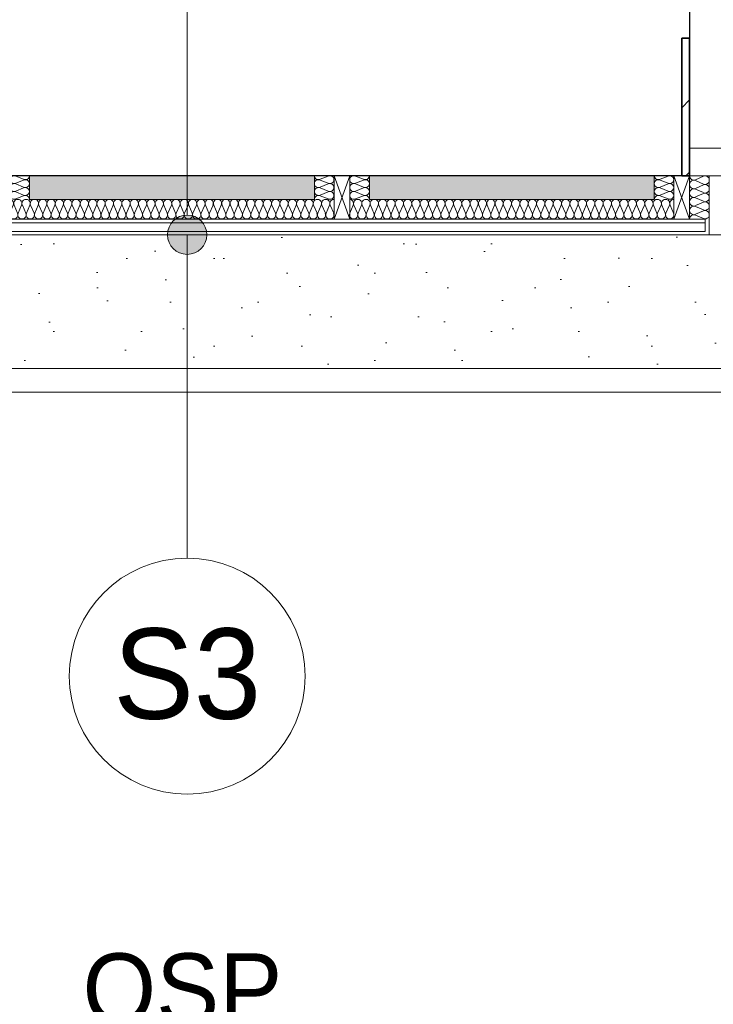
# Model space of a CAD drawing. Extents: x -547885 to -186295, y -25370 to 156194.
# Tile 170 of 256: x -479383 to -477618, y 30750 to 33255. Entities that reach past the tile are written whole.
import ezdxf

# ---------------------------------------------------------------- set-up
doc = ezdxf.new("R2010")
doc.units = 0
doc.header["$MEASUREMENT"] = 0
for name, color, linetype in [('Arch ocieplenie', 7, 'Continuous'), ('Arch opisy', 7, 'Continuous'), ('Arch zmurowania', 7, 'Continuous'), ('INWENT WYMIARY', 7, 'Continuous')]:
    doc.layers.add(name, color=color, linetype=linetype)
for name, color, linetype, lineweight in [('Arch ocieplenie_Nr_Pióra__21', 7, 'Continuous', 9), ('Arch ocieplenie_Nr_Pióra__95', 6, 'Continuous', 13), ('Arch opisy_Nr_Pióra__1', 7, 'Continuous', 25), ('Arch opisy_Nr_Pióra__21', 7, 'Continuous', 9), ('Arch teren_Nr_Pióra__5', 7, 'Continuous', 13), ('Arch zmurowania_Nr_Pióra__21', 7, 'Continuous', 9), ('Arch zmurowania_Nr_Pióra__27', 7, 'Continuous', 35), ('INWENT WYMIARY_Nr_Pióra__21', 7, 'Continuous', 9), ('INWENT. OKNA_Nr_Pióra__5', 7, 'Continuous', 13), ('INWENT.ŚCIANY_Nr_Pióra__1', 7, 'Continuous', 25), ('INWENT.ŚCIANY_Nr_Pióra__21', 7, 'Continuous', 9)]:
    doc.layers.add(name, color=color, linetype=linetype, lineweight=lineweight)
for name, color, linetype, lineweight, true_color in [('Arch ocieplenie_Nr_Pióra__44', 7, 'Continuous', 9, 0x029e21), ('Arch okna_Nr_Pióra__82', 7, 'Continuous', 20, 0xaaaaaa), ('Arch wykończenie_Nr_Pióra__9', 7, 'Continuous', 9, 0x3dad99)]:
    doc.layers.add(name, color=color, linetype=linetype, lineweight=lineweight, true_color=true_color)
doc.styles.add('GENERATED_STYLE_2', font='txt')
doc.styles.add('GENERATED_STYLE_7', font='txt')
doc.dimstyles.new('GENERATED_STYLE__6', dxfattribs={"dimtxt": 160.000002, "dimasz": 114, "dimexe": 0.18, "dimexo": 0, "dimgap": 0.09, "dimtad": 1, "dimdec": 0, "dimlfac": 0.1, "dimzin": 0, "dimdsep": 46, "dimtxsty": 'GENERATED_STYLE_2', "dimblk": 'ARROWHEAD_2', "dimblk1": 'ARROWHEAD_2', "dimblk2": 'ARROWHEAD_2', "dimcen": 0.09, "dimclrd": 7, "dimclre": 7, "dimclrt": 7, "dimazin": 0, "dimtfac": 1, "dimtdec": 4, "dimtmove": 2, "dimatfit": 3, "dimfxl": 0, "dimtolj": 1, "dimtzin": 0, "dimarcsym": 0})
doc.dimstyles.new('GENERATED_STYLE__7', dxfattribs={"dimtxt": 160.000002, "dimasz": 114, "dimexe": 0.18, "dimexo": 0, "dimgap": 0.09, "dimtad": 1, "dimdec": 0, "dimlfac": 0.1, "dimzin": 0, "dimdsep": 46, "dimtxsty": 'GENERATED_STYLE_2', "dimblk": 'ARROWHEAD_2', "dimblk1": 'ARROWHEAD_2', "dimblk2": 'ARROWHEAD_2', "dimcen": 0.09, "dimclrd": 7, "dimclre": 7, "dimclrt": 7, "dimazin": 0, "dimtfac": 1, "dimtdec": 4, "dimtmove": 0, "dimatfit": 3, "dimfxl": 0, "dimtolj": 1, "dimtzin": 0, "dimarcsym": 0})

# ---------------------------------------------------------------- blocks, each defined once
blk = doc.blocks.new('Izolacja cieplna 14_27', base_point=(-478544.2, 32797.6))
at = {"layer": 'Arch ocieplenie_Nr_Pióra__44', "linetype": 'Continuous'}
for p, q in [((-478543.3, 32762.5), (-478534.5, 32782.7)), ((-478532.7, 32782.7), (-478523.9, 32762.5)), ((-478522.1, 32762.5), (-478513.3, 32782.7)), ((-478511.5, 32782.7), (-478502.7, 32762.5)), ((-478501, 32762.5), (-478492.2, 32782.7)), ((-478490.4, 32782.7), (-478481.6, 32762.5)), ((-478479.8, 32762.5), (-478471, 32782.7)), ((-478469.2, 32782.7), (-478460.4, 32762.5)), ((-478458.6, 32762.5), (-478449.8, 32782.7)), ((-478448, 32782.7), (-478439.2, 32762.5)), ((-478437.4, 32762.5), (-478428.6, 32782.7)), ((-478426.8, 32782.7), (-478418, 32762.5)), ((-478416.3, 32762.5), (-478407.4, 32782.7)), ((-478405.7, 32782.7), (-478396.9, 32762.5)), ((-478395.1, 32762.5), (-478386.3, 32782.7)), ((-478384.5, 32782.7), (-478375.7, 32762.5)), ((-478373.9, 32762.5), (-478365.1, 32782.7)), ((-478363.3, 32782.7), (-478354.5, 32762.5)), ((-478352.7, 32762.5), (-478343.9, 32782.7)), ((-478342.1, 32782.7), (-478333.3, 32762.5)), ((-478331.5, 32762.5), (-478322.7, 32782.7)), ((-478321, 32782.7), (-478312.2, 32762.5)), ((-478310.4, 32762.5), (-478301.6, 32782.7)), ((-478299.8, 32782.7), (-478291, 32762.5)), ((-478289.2, 32762.5), (-478280.4, 32782.7)), ((-478278.6, 32782.7), (-478269.8, 32762.5)), ((-478268, 32762.5), (-478259.2, 32782.7)), ((-478257.4, 32782.7), (-478248.6, 32762.5)), ((-478246.8, 32762.5), (-478238, 32782.7)), ((-478236.3, 32782.7), (-478227.4, 32762.5)), ((-478225.7, 32762.5), (-478216.9, 32782.7)), ((-478215.1, 32782.7), (-478206.3, 32762.5)), ((-478204.5, 32762.5), (-478195.7, 32782.7)), ((-478193.9, 32782.7), (-478185.1, 32762.5)), ((-478183.3, 32762.5), (-478174.5, 32782.7)), ((-478172.7, 32782.7), (-478163.9, 32762.5)), ((-478162.1, 32762.5), (-478153.3, 32782.7)), ((-478151.6, 32782.7), (-478142.7, 32762.5)), ((-478141, 32762.5), (-478132.2, 32782.7)), ((-478130.4, 32782.7), (-478121.6, 32762.5)), ((-478119.8, 32762.5), (-478111, 32782.7)), ((-478109.2, 32782.7), (-478100.4, 32762.5)), ((-478098.6, 32762.5), (-478089.8, 32782.7)), ((-478088, 32782.7), (-478079.2, 32762.5)), ((-478077.4, 32762.5), (-478068.6, 32782.7)), ((-478066.8, 32782.7), (-478058, 32762.5)), ((-478056.3, 32762.5), (-478047.4, 32782.7)), ((-478045.7, 32782.7), (-478036.9, 32762.5)), ((-478035.1, 32762.5), (-478026.3, 32782.7)), ((-478024.5, 32782.7), (-478015.7, 32762.5)), ((-478013.9, 32762.5), (-478005.1, 32782.7)), ((-478003.3, 32782.7), (-477994.5, 32762.5)), ((-477992.7, 32762.5), (-477983.9, 32782.7)), ((-477982.1, 32782.7), (-477973.3, 32762.5)), ((-477971.6, 32762.5), (-477962.7, 32782.7)), ((-477961, 32782.7), (-477952.2, 32762.5)), ((-477950.4, 32762.5), (-477941.6, 32782.7)), ((-477939.8, 32782.7), (-477931, 32762.5)), ((-477929.2, 32762.5), (-477920.4, 32782.7)), ((-477918.6, 32782.7), (-477909.8, 32762.5)), ((-477908, 32762.5), (-477899.2, 32782.7)), ((-477897.4, 32782.7), (-477888.6, 32762.5)), ((-477886.8, 32762.5), (-477878, 32782.7)), ((-477876.3, 32782.7), (-477867.4, 32762.5)), ((-477865.7, 32762.5), (-477856.9, 32782.7)), ((-477855.1, 32782.7), (-477846.3, 32762.5)), ((-477844.5, 32762.5), (-477835.7, 32782.7)), ((-477833.9, 32782.7), (-477825.1, 32762.5)), ((-477823.3, 32762.5), (-477814.5, 32782.7)), ((-477812.7, 32782.7), (-477803.9, 32762.5)), ((-477802.1, 32762.5), (-477793.3, 32782.7)), ((-477791.6, 32782.7), (-477782.7, 32762.5)), ((-477781, 32762.5), (-477772.2, 32782.7)), ((-477770.4, 32782.7), (-477761.6, 32762.5)), ((-477759.8, 32762.5), (-477751, 32782.7)), ((-477749.2, 32782.7), (-477740.4, 32762.5)), ((-477738.6, 32762.5), (-477729.8, 32782.7)), ((-477728, 32782.7), (-477719.2, 32762.5))]:
    blk.add_line(p, q, dxfattribs=at)
for centre, start_param, end_param in [((-478544.2, 32787), 4.299596, 6.283185), ((-478523, 32787), 4.299595, 8.266774), ((-478501.9, 32787), 4.299595, 8.266774), ((-478480.7, 32787), 4.299595, 8.266774), ((-478459.5, 32787), 4.299595, 8.266774), ((-478438.3, 32787), 4.299595, 8.266774), ((-478417.1, 32787), 4.299595, 8.266774), ((-478396, 32787), 4.299595, 8.266774), ((-478374.8, 32787), 4.299595, 8.266774), ((-478353.6, 32787), 4.299595, 8.266774), ((-478332.4, 32787), 4.299595, 8.266774), ((-478311.3, 32787), 4.299595, 8.266774), ((-478290.1, 32787), 4.299595, 8.266774), ((-478268.9, 32787), 4.299595, 8.266774), ((-478247.7, 32787), 4.299595, 8.266774), ((-478226.6, 32787), 4.299595, 8.266774), ((-478205.4, 32787), 4.299595, 8.266774), ((-478184.2, 32787), 4.299595, 8.266774), ((-478163, 32787), 4.299595, 8.266774), ((-478141.9, 32787), 4.299595, 8.266774), ((-478120.7, 32787), 4.299595, 8.266774), ((-478099.5, 32787), 4.299595, 8.266774), ((-478078.3, 32787), 4.299595, 8.266774), ((-478057.1, 32787), 4.299595, 8.266774), ((-478036, 32787), 4.299595, 8.266774), ((-478014.8, 32787), 4.299595, 8.266774), ((-477993.6, 32787), 4.299595, 8.266774), ((-477972.4, 32787), 4.299595, 8.266774), ((-477951.3, 32787), 4.299595, 8.266774), ((-477930.1, 32787), 4.299595, 8.266774), ((-477908.9, 32787), 4.299595, 8.266774), ((-477887.7, 32787), 4.299595, 8.266774), ((-477866.6, 32787), 4.299595, 8.266774), ((-477845.4, 32787), 4.299595, 8.266774), ((-477824.2, 32787), 4.299595, 8.266774), ((-477803, 32787), 4.299595, 8.266774), ((-477781.9, 32787), 4.299595, 8.266774), ((-477760.7, 32787), 4.299595, 8.266774), ((-477739.5, 32787), 4.299595, 8.266774), ((-477718.3, 32787), 6.283185, 8.266774), ((-478533.6, 32758.3), 1.158003, 5.125183), ((-478512.4, 32758.3), 1.158003, 5.125183), ((-478491.3, 32758.3), 1.158003, 5.125183), ((-478470.1, 32758.3), 1.158003, 5.125183), ((-478448.9, 32758.3), 1.158003, 5.125183), ((-478427.7, 32758.3), 1.158003, 5.125183), ((-478406.6, 32758.3), 1.158003, 5.125183), ((-478385.4, 32758.3), 1.158003, 5.125183), ((-478364.2, 32758.3), 1.158003, 5.125183), ((-478343, 32758.3), 1.158003, 5.125183), ((-478321.9, 32758.3), 1.158003, 5.125183), ((-478300.7, 32758.3), 1.158003, 5.125183), ((-478279.5, 32758.3), 1.158003, 5.125183), ((-478258.3, 32758.3), 1.158003, 5.125183), ((-478237.1, 32758.3), 1.158003, 5.125183), ((-478216, 32758.3), 1.158003, 5.125183), ((-478194.8, 32758.3), 1.158003, 5.125183), ((-478173.6, 32758.3), 1.158003, 5.125183), ((-478152.4, 32758.3), 1.158003, 5.125183), ((-478131.3, 32758.3), 1.158003, 5.125183), ((-478110.1, 32758.3), 1.158003, 5.125183), ((-478088.9, 32758.3), 1.158003, 5.125183), ((-478067.7, 32758.3), 1.158003, 5.125183), ((-478046.6, 32758.3), 1.158003, 5.125183), ((-478025.4, 32758.3), 1.158003, 5.125183), ((-478004.2, 32758.3), 1.158003, 5.125183), ((-477983, 32758.3), 1.158003, 5.125183), ((-477961.9, 32758.3), 1.158003, 5.125183), ((-477940.7, 32758.3), 1.158003, 5.125183), ((-477919.5, 32758.3), 1.158003, 5.125183), ((-477898.3, 32758.3), 1.158003, 5.125183), ((-477877.1, 32758.3), 1.158003, 5.125183), ((-477856, 32758.3), 1.158003, 5.125183), ((-477834.8, 32758.3), 1.158003, 5.125183), ((-477813.6, 32758.3), 1.158003, 5.125183), ((-477792.4, 32758.3), 1.158003, 5.125183), ((-477771.3, 32758.3), 1.158003, 5.125183), ((-477750.1, 32758.3), 1.158003, 5.125183), ((-477728.9, 32758.3), 1.158003, 5.125183)]:
    blk.add_ellipse(centre, major_axis=(0, 10.6), ratio=0.995679, start_param=start_param, end_param=end_param, dxfattribs=at)
blk = doc.blocks.new('Izolacja cieplna 14_28', base_point=(-477678.3, 32747.6))
at = {"layer": 'Arch ocieplenie_Nr_Pióra__44', "linetype": 'Continuous'}
for p, q in [((-477663.4, 32847.6), (-477643.2, 32856.7)), ((-477643.2, 32836.6), (-477663.4, 32845.7)), ((-477663.4, 32825.6), (-477643.2, 32834.7)), ((-477643.2, 32814.6), (-477663.4, 32823.7)), ((-477663.4, 32803.6), (-477643.2, 32812.7)), ((-477643.2, 32792.6), (-477663.4, 32801.7)), ((-477663.4, 32781.6), (-477643.2, 32790.7)), ((-477643.2, 32770.6), (-477663.4, 32779.7)), ((-477663.4, 32759.6), (-477643.2, 32768.7)), ((-477643.2, 32748.6), (-477663.4, 32757.7))]:
    blk.add_line(p, q, dxfattribs=at)
for centre, start_param, end_param in [((-477667.7, 32857.6), 1.570796, 3.554385), ((-477639, 32846.6), 2.728799, 6.695979), ((-477667.7, 32835.6), 5.870392, 9.837571), ((-477639, 32824.6), 2.728799, 6.695979), ((-477667.7, 32813.6), 5.870392, 9.837571), ((-477639, 32802.6), 2.728799, 6.695979), ((-477667.7, 32791.6), 5.870392, 9.837571), ((-477667.7, 32769.6), 5.870392, 9.837571), ((-477639, 32780.6), 2.728799, 6.695979), ((-477667.7, 32747.6), 5.870392, 7.853982), ((-477639, 32758.6), 2.728799, 6.695979)]:
    blk.add_ellipse(centre, major_axis=(0, 11), ratio=0.966714, start_param=start_param, end_param=end_param, dxfattribs=at)
blk = doc.blocks.new('Izolacja cieplna 14_29', base_point=(-477768.3, 32797.6))
at = {"layer": 'Arch ocieplenie_Nr_Pióra__44', "linetype": 'Continuous'}
for p, q in [((-477753.4, 32848.5), (-477733.2, 32856.8)), ((-477733.2, 32838.5), (-477753.4, 32846.8)), ((-477753.4, 32828.5), (-477733.2, 32836.8)), ((-477733.2, 32818.5), (-477753.4, 32826.8)), ((-477753.4, 32808.5), (-477733.2, 32816.8)), ((-477733.2, 32798.5), (-477753.4, 32806.8))]:
    blk.add_line(p, q, dxfattribs=at)
for centre, start_param, end_param in [((-477757.7, 32857.6), 6.283185, 8.266774), ((-477729, 32847.6), 1.158003, 5.125183), ((-477757.7, 32837.6), 4.299595, 8.266774), ((-477729, 32827.6), 1.158003, 5.125183), ((-477757.7, 32817.6), 4.299595, 8.266774), ((-477757.7, 32797.6), 4.299596, 6.283185), ((-477729, 32807.6), 1.158003, 5.125183)]:
    blk.add_ellipse(centre, major_axis=(-10.6, 0), ratio=0.940381, start_param=start_param, end_param=end_param, dxfattribs=at)
blk = doc.blocks.new('Izolacja cieplna 14_30', base_point=(-479358.3, 32797.6))
at = {"layer": 'Arch ocieplenie_Nr_Pióra__44', "linetype": 'Continuous'}
for p, q in [((-479373.2, 32848.5), (-479393.4, 32856.8)), ((-479393.4, 32838.5), (-479373.2, 32846.8)), ((-479373.2, 32828.5), (-479393.4, 32836.8)), ((-479393.4, 32818.5), (-479373.2, 32826.8)), ((-479373.2, 32808.5), (-479393.4, 32816.8)), ((-479393.4, 32798.5), (-479373.2, 32806.8))]:
    blk.add_line(p, q, dxfattribs=at)
for centre, start_param, end_param in [((-479397.7, 32847.6), 4.299595, 8.266775), ((-479369, 32857.6), 1.158004, 3.141593), ((-479397.7, 32827.6), 4.299595, 8.266775), ((-479369, 32837.6), 1.158004, 5.125183), ((-479397.7, 32807.6), 4.299595, 8.266775), ((-479369, 32817.6), 1.158004, 5.125183), ((-479369, 32797.6), 3.141593, 5.125182)]:
    blk.add_ellipse(centre, major_axis=(-10.6, 0), ratio=0.940381, start_param=start_param, end_param=end_param, dxfattribs=at)
blk = doc.blocks.new('Izolacja cieplna 14_203', base_point=(-478633.3, 32797.6))
at = {"layer": 'Arch ocieplenie_Nr_Pióra__44', "linetype": 'Continuous'}
for p, q in [((-478618.4, 32848.5), (-478598.2, 32856.8)), ((-478598.2, 32838.5), (-478618.4, 32846.8)), ((-478618.4, 32828.5), (-478598.2, 32836.8)), ((-478598.2, 32818.5), (-478618.4, 32826.8)), ((-478618.4, 32808.5), (-478598.2, 32816.8)), ((-478598.2, 32798.5), (-478618.4, 32806.8))]:
    blk.add_line(p, q, dxfattribs=at)
for centre, start_param, end_param in [((-478622.7, 32857.6), 6.283185, 8.266774), ((-478594, 32847.6), 1.158003, 5.125183), ((-478622.7, 32837.6), 4.299595, 8.266774), ((-478594, 32827.6), 1.158003, 5.125183), ((-478622.7, 32817.6), 4.299595, 8.266774), ((-478622.7, 32797.6), 4.299596, 6.283185), ((-478594, 32807.6), 1.158003, 5.125183)]:
    blk.add_ellipse(centre, major_axis=(-10.6, 0), ratio=0.940381, start_param=start_param, end_param=end_param, dxfattribs=at)
blk = doc.blocks.new('Izolacja cieplna 14_204', base_point=(-478493.3, 32797.6))
at = {"layer": 'Arch ocieplenie_Nr_Pióra__44', "linetype": 'Continuous'}
for p, q in [((-478508.2, 32848.5), (-478528.4, 32856.8)), ((-478528.4, 32838.5), (-478508.2, 32846.8)), ((-478508.2, 32828.5), (-478528.4, 32836.8)), ((-478528.4, 32818.5), (-478508.2, 32826.8)), ((-478508.2, 32808.5), (-478528.4, 32816.8)), ((-478528.4, 32798.5), (-478508.2, 32806.8))]:
    blk.add_line(p, q, dxfattribs=at)
for centre, start_param, end_param in [((-478532.7, 32847.6), 4.299595, 8.266775), ((-478504, 32857.6), 1.158004, 3.141593), ((-478532.7, 32827.6), 4.299595, 8.266775), ((-478504, 32837.6), 1.158004, 5.125183), ((-478532.7, 32807.6), 4.299595, 8.266775), ((-478504, 32817.6), 1.158004, 5.125183), ((-478504, 32797.6), 3.141593, 5.125182)]:
    blk.add_ellipse(centre, major_axis=(-10.6, 0), ratio=0.940381, start_param=start_param, end_param=end_param, dxfattribs=at)
blk = doc.blocks.new('Izolacja cieplna 14_205', base_point=(-479409.2, 32797.6))
at = {"layer": 'Arch ocieplenie_Nr_Pióra__44', "linetype": 'Continuous'}
for p, q in [((-479408.3, 32762.5), (-479399.5, 32782.7)), ((-479397.7, 32782.7), (-479388.9, 32762.5)), ((-479387.1, 32762.5), (-479378.3, 32782.7)), ((-479376.5, 32782.7), (-479367.7, 32762.5)), ((-479366, 32762.5), (-479357.2, 32782.7)), ((-479355.4, 32782.7), (-479346.6, 32762.5)), ((-479344.8, 32762.5), (-479336, 32782.7)), ((-479334.2, 32782.7), (-479325.4, 32762.5)), ((-479323.6, 32762.5), (-479314.8, 32782.7)), ((-479313, 32782.7), (-479304.2, 32762.5)), ((-479302.4, 32762.5), (-479293.6, 32782.7)), ((-479291.8, 32782.7), (-479283, 32762.5)), ((-479281.3, 32762.5), (-479272.4, 32782.7)), ((-479270.7, 32782.7), (-479261.9, 32762.5)), ((-479260.1, 32762.5), (-479251.3, 32782.7)), ((-479249.5, 32782.7), (-479240.7, 32762.5)), ((-479238.9, 32762.5), (-479230.1, 32782.7)), ((-479228.3, 32782.7), (-479219.5, 32762.5)), ((-479217.7, 32762.5), (-479208.9, 32782.7)), ((-479207.1, 32782.7), (-479198.3, 32762.5)), ((-479196.6, 32762.5), (-479187.7, 32782.7)), ((-479186, 32782.7), (-479177.2, 32762.5)), ((-479175.4, 32762.5), (-479166.6, 32782.7)), ((-479164.8, 32782.7), (-479156, 32762.5)), ((-479154.2, 32762.5), (-479145.4, 32782.7)), ((-479143.6, 32782.7), (-479134.8, 32762.5)), ((-479133, 32762.5), (-479124.2, 32782.7)), ((-479122.4, 32782.7), (-479113.6, 32762.5)), ((-479111.8, 32762.5), (-479103, 32782.7)), ((-479101.3, 32782.7), (-479092.4, 32762.5)), ((-479090.7, 32762.5), (-479081.9, 32782.7)), ((-479080.1, 32782.7), (-479071.3, 32762.5)), ((-479069.5, 32762.5), (-479060.7, 32782.7)), ((-479058.9, 32782.7), (-479050.1, 32762.5)), ((-479048.3, 32762.5), (-479039.5, 32782.7)), ((-479037.7, 32782.7), (-479028.9, 32762.5)), ((-479027.1, 32762.5), (-479018.3, 32782.7)), ((-479016.6, 32782.7), (-479007.7, 32762.5)), ((-479006, 32762.5), (-478997.2, 32782.7)), ((-478995.4, 32782.7), (-478986.6, 32762.5)), ((-478984.8, 32762.5), (-478976, 32782.7)), ((-478974.2, 32782.7), (-478965.4, 32762.5)), ((-478963.6, 32762.5), (-478954.8, 32782.7)), ((-478953, 32782.7), (-478944.2, 32762.5)), ((-478942.4, 32762.5), (-478933.6, 32782.7)), ((-478931.8, 32782.7), (-478923, 32762.5)), ((-478921.3, 32762.5), (-478912.4, 32782.7)), ((-478910.7, 32782.7), (-478901.9, 32762.5)), ((-478900.1, 32762.5), (-478891.3, 32782.7)), ((-478889.5, 32782.7), (-478880.7, 32762.5)), ((-478878.9, 32762.5), (-478870.1, 32782.7)), ((-478868.3, 32782.7), (-478859.5, 32762.5)), ((-478857.7, 32762.5), (-478848.9, 32782.7)), ((-478847.1, 32782.7), (-478838.3, 32762.5)), ((-478836.6, 32762.5), (-478827.7, 32782.7)), ((-478826, 32782.7), (-478817.2, 32762.5)), ((-478815.4, 32762.5), (-478806.6, 32782.7)), ((-478804.8, 32782.7), (-478796, 32762.5)), ((-478794.2, 32762.5), (-478785.4, 32782.7)), ((-478783.6, 32782.7), (-478774.8, 32762.5)), ((-478773, 32762.5), (-478764.2, 32782.7)), ((-478762.4, 32782.7), (-478753.6, 32762.5)), ((-478751.8, 32762.5), (-478743, 32782.7)), ((-478741.3, 32782.7), (-478732.4, 32762.5)), ((-478730.7, 32762.5), (-478721.9, 32782.7)), ((-478720.1, 32782.7), (-478711.3, 32762.5)), ((-478709.5, 32762.5), (-478700.7, 32782.7)), ((-478698.9, 32782.7), (-478690.1, 32762.5)), ((-478688.3, 32762.5), (-478679.5, 32782.7)), ((-478677.7, 32782.7), (-478668.9, 32762.5)), ((-478667.1, 32762.5), (-478658.3, 32782.7)), ((-478656.6, 32782.7), (-478647.7, 32762.5)), ((-478646, 32762.5), (-478637.2, 32782.7)), ((-478635.4, 32782.7), (-478626.6, 32762.5)), ((-478624.8, 32762.5), (-478616, 32782.7)), ((-478614.2, 32782.7), (-478605.4, 32762.5)), ((-478603.6, 32762.5), (-478594.8, 32782.7)), ((-478593, 32782.7), (-478584.2, 32762.5))]:
    blk.add_line(p, q, dxfattribs=at)
for centre, start_param, end_param in [((-479409.2, 32787), 4.299596, 6.283185), ((-479388, 32787), 4.299595, 8.266774), ((-479366.9, 32787), 4.299595, 8.266774), ((-479345.7, 32787), 4.299595, 8.266774), ((-479324.5, 32787), 4.299595, 8.266774), ((-479303.3, 32787), 4.299595, 8.266774), ((-479282.1, 32787), 4.299595, 8.266774), ((-479261, 32787), 4.299595, 8.266774), ((-479239.8, 32787), 4.299595, 8.266774), ((-479218.6, 32787), 4.299595, 8.266774), ((-479197.4, 32787), 4.299595, 8.266774), ((-479176.3, 32787), 4.299595, 8.266774), ((-479155.1, 32787), 4.299595, 8.266774), ((-479133.9, 32787), 4.299595, 8.266774), ((-479112.7, 32787), 4.299595, 8.266774), ((-479091.6, 32787), 4.299595, 8.266774), ((-479070.4, 32787), 4.299595, 8.266774), ((-479049.2, 32787), 4.299595, 8.266774), ((-479028, 32787), 4.299595, 8.266774), ((-479006.9, 32787), 4.299595, 8.266774), ((-478985.7, 32787), 4.299595, 8.266774), ((-478964.5, 32787), 4.299595, 8.266774), ((-478943.3, 32787), 4.299595, 8.266774), ((-478922.1, 32787), 4.299595, 8.266774), ((-478901, 32787), 4.299595, 8.266774), ((-478879.8, 32787), 4.299595, 8.266774), ((-478858.6, 32787), 4.299595, 8.266774), ((-478837.4, 32787), 4.299595, 8.266774), ((-478816.3, 32787), 4.299595, 8.266774), ((-478795.1, 32787), 4.299595, 8.266774), ((-478773.9, 32787), 4.299595, 8.266774), ((-478752.7, 32787), 4.299595, 8.266774), ((-478731.6, 32787), 4.299595, 8.266774), ((-478710.4, 32787), 4.299595, 8.266774), ((-478689.2, 32787), 4.299595, 8.266774), ((-478668, 32787), 4.299595, 8.266774), ((-478646.9, 32787), 4.299595, 8.266774), ((-478625.7, 32787), 4.299595, 8.266774), ((-478604.5, 32787), 4.299595, 8.266774), ((-478583.3, 32787), 6.283185, 8.266774), ((-479398.6, 32758.3), 1.158003, 5.125183), ((-479377.4, 32758.3), 1.158003, 5.125183), ((-479356.3, 32758.3), 1.158003, 5.125183), ((-479335.1, 32758.3), 1.158003, 5.125183), ((-479313.9, 32758.3), 1.158003, 5.125183), ((-479292.7, 32758.3), 1.158003, 5.125183), ((-479271.6, 32758.3), 1.158003, 5.125183), ((-479250.4, 32758.3), 1.158003, 5.125183), ((-479229.2, 32758.3), 1.158003, 5.125183), ((-479208, 32758.3), 1.158003, 5.125183), ((-479186.9, 32758.3), 1.158003, 5.125183), ((-479165.7, 32758.3), 1.158003, 5.125183), ((-479144.5, 32758.3), 1.158003, 5.125183), ((-479123.3, 32758.3), 1.158003, 5.125183), ((-479102.1, 32758.3), 1.158003, 5.125183), ((-479081, 32758.3), 1.158003, 5.125183), ((-479059.8, 32758.3), 1.158003, 5.125183), ((-479038.6, 32758.3), 1.158003, 5.125183), ((-479017.4, 32758.3), 1.158003, 5.125183), ((-478996.3, 32758.3), 1.158003, 5.125183), ((-478975.1, 32758.3), 1.158003, 5.125183), ((-478953.9, 32758.3), 1.158003, 5.125183), ((-478932.7, 32758.3), 1.158003, 5.125183), ((-478911.6, 32758.3), 1.158003, 5.125183), ((-478890.4, 32758.3), 1.158003, 5.125183), ((-478869.2, 32758.3), 1.158003, 5.125183), ((-478848, 32758.3), 1.158003, 5.125183), ((-478826.9, 32758.3), 1.158003, 5.125183), ((-478805.7, 32758.3), 1.158003, 5.125183), ((-478784.5, 32758.3), 1.158003, 5.125183), ((-478763.3, 32758.3), 1.158003, 5.125183), ((-478742.1, 32758.3), 1.158003, 5.125183), ((-478721, 32758.3), 1.158003, 5.125183), ((-478699.8, 32758.3), 1.158003, 5.125183), ((-478678.6, 32758.3), 1.158003, 5.125183), ((-478657.4, 32758.3), 1.158003, 5.125183), ((-478636.3, 32758.3), 1.158003, 5.125183), ((-478615.1, 32758.3), 1.158003, 5.125183), ((-478593.9, 32758.3), 1.158003, 5.125183)]:
    blk.add_ellipse(centre, major_axis=(0, 10.6), ratio=0.995679, start_param=start_param, end_param=end_param, dxfattribs=at)
blk = doc.blocks.new('Ściana_5', base_point=(-477698.3, 32857.6))
at = {"layer": 'Arch zmurowania_Nr_Pióra__21', "linetype": 'Continuous'}
h = blk.add_hatch(dxfattribs=at)
h.set_pattern_fill('Common_Brick', color=256, style=0, pattern_type=2)
h.set_pattern_definition([(45, (0, 0), (-91.923878, 91.923878), [])])
h.paths.add_polyline_path([(-477698.3, 32857.6), (-477678.3, 32857.6), (-477678.3, 33207.6), (-477698.3, 33207.6)], flags=0)
at = {"layer": 'Arch zmurowania_Nr_Pióra__27', "linetype": 'Continuous'}
for p, q in [((-477678.3, 33207.6), (-477698.3, 33207.6)), ((-477698.3, 33207.6), (-477698.3, 32857.6)), ((-477678.3, 32857.6), (-477678.3, 33207.6)), ((-477698.3, 32857.6), (-477678.3, 32857.6))]:
    blk.add_line(p, q, dxfattribs=at)
blk = doc.blocks.new('*D654')
at = {"layer": 'INWENT WYMIARY_Nr_Pióra__21', "linetype": 'Continuous'}
for p, q in [((-471242.1, 45147.6), (-471242.1, 45221)), ((-471317.1, 45190.9), (-471167.1, 45104.3)), ((-471129.6, 45147.6), (-471354.6, 45147.6)), ((-471167.1, 45044.3), (-471317.1, 45130.9)), ((-471242.1, 45087.6), (-471242.1, 45147.6)), ((-471129.6, 45087.6), (-471354.6, 45087.6))]:
    blk.add_line(p, q, dxfattribs=at)
at = {"layer": 'INWENT WYMIARY_Nr_Pióra__21', "char_height": 160, "attachment_point": 7, "rotation": 90, "style": 'GENERATED_STYLE_2'}
for s, insert in [('{6}', (-471274.1, 45248.7)), ('{1\xa0238}', (-471274.1, 38667.2))]:
    blk.add_mtext(s, dxfattribs=dict(at, insert=insert))
blk = doc.blocks.new('ARROWHEAD_2')
at = {"color": 0, "linetype": 'Continuous', "lineweight": 0}
for p, q in [((-0.378, -0.655), (0.378, 0.655)), ((0, 0), (-1, 0))]:
    blk.add_line(p, q, dxfattribs=at)
blk = doc.blocks.new('*D655')
at = {"layer": 'INWENT WYMIARY_Nr_Pióra__21', "linetype": 'Continuous'}
for p, q in [((-471020.1, 45147.6), (-471020.1, 45221)), ((-470945.1, 45104.3), (-471095.1, 45190.9)), ((-470907.6, 45147.6), (-471132.6, 45147.6)), ((-471020.1, 32707.6), (-471020.1, 45147.6)), ((-471095.1, 32750.9), (-470945.1, 32664.3)), ((-470907.6, 32707.6), (-471132.6, 32707.6)), ((-471020.1, 32634.3), (-471020.1, 32707.6))]:
    blk.add_line(p, q, dxfattribs=at)
at = {"layer": 'INWENT WYMIARY_Nr_Pióra__21', "insert": (-471052.1, 38697.2), "char_height": 160, "attachment_point": 7, "rotation": 90, "style": 'GENERATED_STYLE_2'}
blk.add_mtext('{1\xa0244}', dxfattribs=at)
blk = doc.blocks.new('Linia_40', base_point=(-478957, 33457.6))
at = {"layer": 'Arch opisy_Nr_Pióra__21', "linetype": 'Continuous'}
for points in [[(-478907, 33457.6), (-478910.8, 33476.8), (-478921.6, 33493), (-478937.9, 33503.8), (-478957, 33507.6), (-478976.1, 33503.8), (-478992.3, 33493), (-479003.2, 33476.8), (-479007, 33457.6), (-479003.2, 33438.5), (-478992.3, 33422.3), (-478976.1, 33411.4), (-478957, 33407.6), (-478937.9, 33411.4), (-478921.6, 33422.3), (-478910.8, 33438.5)], [(-478907, 32707.6), (-478910.8, 32726.8), (-478921.6, 32743), (-478937.9, 32753.8), (-478957, 32757.6), (-478976.1, 32753.8), (-478992.3, 32743), (-479003.2, 32726.8), (-479007, 32707.6), (-479003.2, 32688.5), (-478992.3, 32672.3), (-478976.1, 32661.4), (-478957, 32657.6), (-478937.9, 32661.4), (-478921.6, 32672.3), (-478910.8, 32688.5)]]:
    blk.add_hatch(color=256, dxfattribs=at).paths.add_polyline_path(points, flags=0)
blk.add_line((-478957, 33407.6), (-478957, 32757.6), dxfattribs=at)
for centre in [(-478957, 33457.6), (-478957, 32707.6)]:
    blk.add_circle(centre, 50, dxfattribs=at)
blk = doc.blocks.new('Linia_41', base_point=(-478957, 32707.6))
at = {"layer": 'Arch opisy_Nr_Pióra__21', "linetype": 'Continuous'}
blk.add_line((-478957, 32707.6), (-478957, 31885), dxfattribs=at)
blk.add_circle((-478957, 31585), 300, dxfattribs=at)

msp = doc.modelspace()

# ---------------------------------------------------------------- hatches: boundary and pattern name
at = {"layer": 'Arch ocieplenie_Nr_Pióra__95', "linetype": 'Continuous', "lineweight": 25}
for points in [[(-478633.3, 32797.6), (-478633.3, 32857.6), (-479358.3, 32857.6), (-479358.3, 32797.6)], [(-478493.3, 32797.6), (-478493.3, 32857.6), (-477768.3, 32857.6), (-477768.3, 32797.6)]]:
    msp.add_hatch(color=214, dxfattribs=at).paths.add_polyline_path(points, flags=0)
at = {"layer": 'Arch okna_Nr_Pióra__82', "linetype": 'Continuous'}
h = msp.add_hatch(dxfattribs=at)
h.set_pattern_fill('Render', color=256, style=0, pattern_type=2)
h.set_pattern_definition([(45, (0, 350), (-111.36932, 111.36932), [0, -105, 0, -157.5]), (110, (350, 350), (148.00159, 53.86817), [0, -77, 0, -133])])
h.paths.add_polyline_path([(-480313.3, 32707.6), (-474143.3, 32707.6), (-474143.3, 32367.6), (-480313.3, 32367.6)], flags=0)

# ---------------------------------------------------------------- linework, layer by layer
at = {"layer": 'Arch ocieplenie_Nr_Pióra__21', "linetype": 'Continuous', "flags": 128}
for points in [[(-478633.3, 32797.6), (-478633.3, 32857.6), (-479358.3, 32857.6), (-479358.3, 32797.6)], [(-478493.3, 32797.6), (-478493.3, 32857.6), (-477768.3, 32857.6), (-477768.3, 32797.6)]]:
    msp.add_lwpolyline(points, close=True, dxfattribs=at)
at = {"layer": 'Arch teren_Nr_Pióra__5', "linetype": 'Continuous'}
for p, q in [((-480313.3, 32367.6), (-474143.3, 32367.6)), ((-480313.3, 32307.6), (-474143.3, 32307.6))]:
    msp.add_line(p, q, dxfattribs=at)
at = {"layer": 'Arch wykończenie_Nr_Pióra__9', "linetype": 'Continuous'}
for p, q in [((-478543.3, 32857.6), (-478583.3, 32747.6)), ((-478583.3, 32857.6), (-478543.3, 32747.6)), ((-478583.3, 32857.6), (-478583.3, 32747.6)), ((-478543.3, 32857.6), (-478583.3, 32857.6)), ((-478543.3, 32747.6), (-478543.3, 32857.6)), ((-477718.3, 32857.6), (-477678.3, 32747.6)), ((-477678.3, 32857.6), (-477718.3, 32747.6)), ((-477718.3, 32857.6), (-477678.3, 32857.6)), ((-477718.3, 32747.6), (-477718.3, 32857.6)), ((-477678.3, 32857.6), (-477678.3, 32747.6)), ((-477628.3, 32707.6), (-477628.3, 32857.6)), ((-477628.3, 32707.6), (-477628.3, 32857.6)), ((-477638.3, 32747.6), (-480378.3, 32747.6)), ((-477638.3, 32737.6), (-480378.3, 32737.6)), ((-478583.3, 32747.6), (-478543.3, 32747.6)), ((-477678.3, 32747.6), (-477718.3, 32747.6)), ((-477638.3, 32715.6), (-477638.3, 32747.6)), ((-477628.3, 32707.6), (-480388.3, 32707.6)), ((-480388.3, 32707.6), (-477628.3, 32707.6)), ((-477638.3, 32715.6), (-480378.3, 32715.6))]:
    msp.add_line(p, q, dxfattribs=at)
at = {"layer": 'INWENT. OKNA_Nr_Pióra__5', "linetype": 'Continuous'}
for p, q in [((-475778.3, 32927.6), (-477678.3, 32927.6)), ((-475778.3, 32857.6), (-477678.3, 32857.6))]:
    msp.add_line(p, q, dxfattribs=at)
at = {"layer": 'INWENT.ŚCIANY_Nr_Pióra__1', "linetype": 'Continuous'}
for p, q in [((-477678.3, 33467.6), (-477678.3, 33207.6)), ((-477698.3, 32857.6), (-477698.3, 33207.6)), ((-477698.3, 33207.6), (-477678.3, 33207.6)), ((-477698.3, 32857.6), (-480313.3, 32857.6))]:
    msp.add_line(p, q, dxfattribs=at)
at = {"layer": 'INWENT.ŚCIANY_Nr_Pióra__21', "linetype": 'Continuous'}
msp.add_line((-477628.3, 32707.6), (-475828.3, 32707.6), dxfattribs=at)

# ---------------------------------------------------------------- block references
at = {"layer": 'Arch ocieplenie', "color": 104, "linetype": 'Continuous', "lineweight": 13, "true_color": 0x029e21}
for name, p in [('Izolacja cieplna 14_30', (-479358.3, 32797.6)), ('Izolacja cieplna 14_203', (-478633.3, 32797.6)), ('Izolacja cieplna 14_204', (-478493.3, 32797.6)), ('Izolacja cieplna 14_29', (-477768.3, 32797.6)), ('Izolacja cieplna 14_28', (-477678.3, 32747.6)), ('Izolacja cieplna 14_205', (-479409.2, 32797.6)), ('Izolacja cieplna 14_27', (-478544.2, 32797.6))]:
    msp.add_blockref(name, p, dxfattribs=at)
at = {"layer": 'Arch opisy', "linetype": 'Continuous'}
for name, p in [('Linia_40', (-478957, 33457.6)), ('Linia_41', (-478957, 32707.6))]:
    msp.add_blockref(name, p, dxfattribs=at)
at = {"layer": 'Arch zmurowania'}
msp.add_blockref('Ściana_5', (-477698.3, 32857.6), dxfattribs=at)

# ---------------------------------------------------------------- texts
at = {"layer": 'Arch opisy_Nr_Pióra__1', "linetype": 'Continuous', "style": 'GENERATED_STYLE_7'}
for s, insert, char_height, attachment_point in [('{S3}', (-478957, 31706.4), 230, 2), ('{OSP}', (-479223.3, 30697.3), 180, 7)]:
    msp.add_mtext(s, dxfattribs=dict(at, insert=insert, char_height=char_height, attachment_point=attachment_point))

# ---------------------------------------------------------------- dimensions: what is measured, and where the dimension line sits
at = {"layer": 'INWENT WYMIARY', "linetype": 'Continuous'}
for base, p1, dimstyle, picture, middle in [((-471242.1, 32707.6), (-471873.3, 45087.6), 'GENERATED_STYLE__6', '*D654', (-471354.1, 45309.4)), ((-471020.1, 32707.6), (-471873.3, 32707.6), 'GENERATED_STYLE__7', '*D655', (-471132.1, 38970.8))]:
    dim = msp.add_linear_dim(base=base, p1=p1, p2=(-488783.3, 45147.6), angle=90, dimstyle=dimstyle, dxfattribs=at)
    dim.commit()
    dim.dimension.update_dxf_attribs({"geometry": picture, "text_midpoint": middle})

doc.saveas('drawing.dxf')
